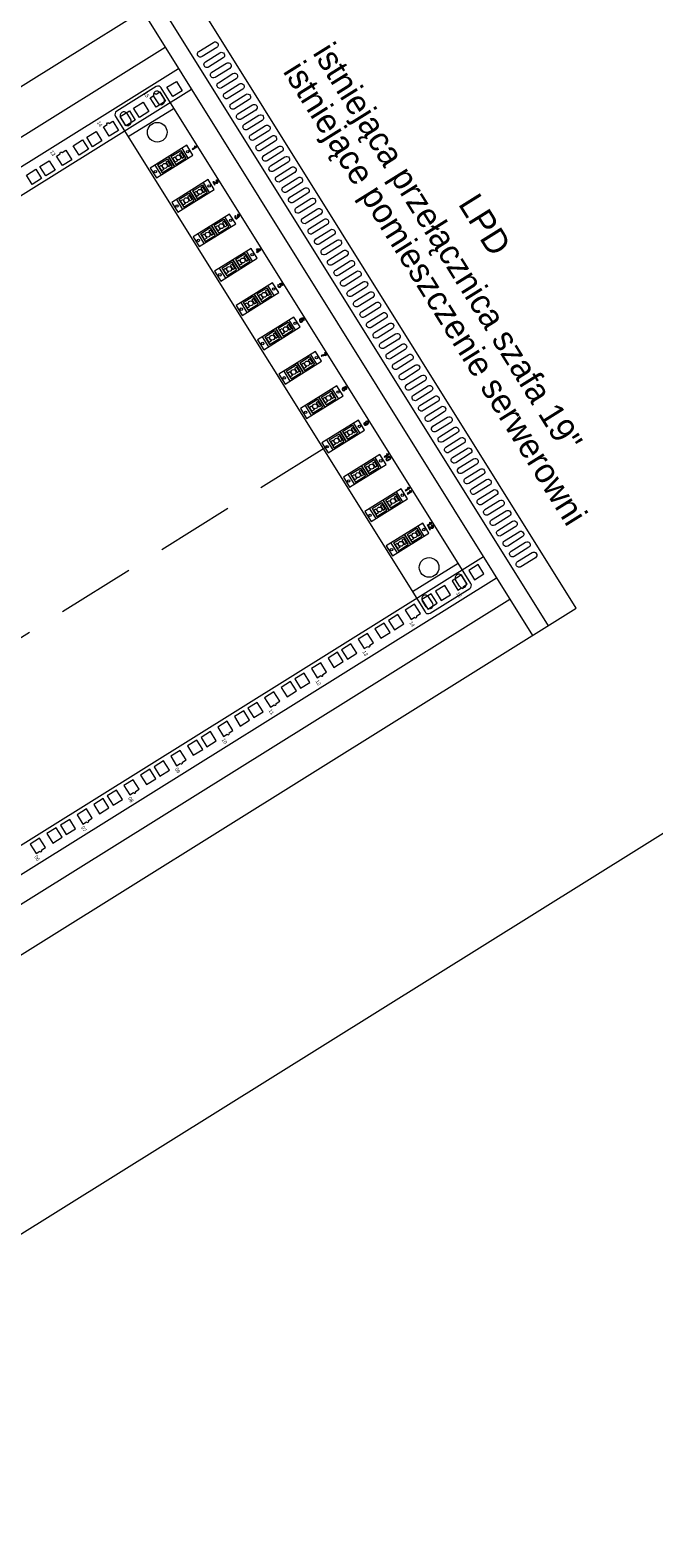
# Model space of a CAD drawing. Header units: metres. Extents: x 0 to 8443948, y 0 to 5887002.
# Tile 230 of 256: x 8443855 to 8443887, y 5886566 to 5886643. Entities that reach past the tile are written whole.
import ezdxf
from ezdxf.enums import TextEntityAlignment as Align

# ---------------------------------------------------------------- set-up
doc = ezdxf.new("R2010")
doc.units = ezdxf.units.M
doc.header["$MEASUREMENT"] = 0
doc.linetypes.add('DASHED', pattern=[19.05, 12.7, -6.35])
doc.layers.get('0').update_dxf_attribs({"color": 250, "linetype": 'CONTINUOUS', "lineweight": 5})
doc.layers.add('światłowód', color=7, linetype='DASHED', lineweight=30)
doc.styles.add('romans', font='romans.shx')
doc.styles.get("Standard").update_dxf_attribs({"font": 'Working1250', "width": 0.75})

# ---------------------------------------------------------------- blocks, each defined once
blk = doc.blocks.new('EMAH6515_widok')
for p, q in [((0, 743), (600, 743)), ((0, 728), (600, 728)), ((35, 48), (35, 728)), ((55.5, 48), (55.5, 728)), ((75.5, 728), (75.5, 48)), ((524.5, 728), (524.5, 48)), ((544.5, 48), (544.5, 728)), ((565, 48), (565, 728))]:
    blk.add_line(p, q)
for points in [[(0, 0), (600, 0), (600, 770), (0, 770)], [(72.5, 712), (63.5, 712), (63.5, 721), (72.5, 721)], [(527.5, 712), (536.5, 712), (536.5, 721), (527.5, 721)], [(72.5, 680), (63.5, 680), (63.5, 689), (72.5, 689)], [(527.5, 680), (536.5, 680), (536.5, 689), (527.5, 689)], [(72.5, 667), (63.5, 667), (63.5, 676), (72.5, 676)], [(527.5, 667), (536.5, 667), (536.5, 676), (527.5, 676)], [(72.5, 635), (63.5, 635), (63.5, 644), (72.5, 644)], [(527.5, 635), (536.5, 635), (536.5, 644), (527.5, 644)], [(72.5, 622), (63.5, 622), (63.5, 631), (72.5, 631)], [(527.5, 622), (536.5, 622), (536.5, 631), (527.5, 631)], [(72.5, 590), (63.5, 590), (63.5, 599), (72.5, 599)], [(527.5, 590), (536.5, 590), (536.5, 599), (527.5, 599)], [(72.5, 577), (63.5, 577), (63.5, 586), (72.5, 586)], [(527.5, 577), (536.5, 577), (536.5, 586), (527.5, 586)], [(527.5, 545), (536.5, 545), (536.5, 554), (527.5, 554)], [(527.5, 532), (536.5, 532), (536.5, 541), (527.5, 541)], [(527.5, 500), (536.5, 500), (536.5, 509), (527.5, 509)], [(527.5, 487), (536.5, 487), (536.5, 496), (527.5, 496)], [(527.5, 455), (536.5, 455), (536.5, 464), (527.5, 464)], [(527.5, 442), (536.5, 442), (536.5, 451), (527.5, 451)], [(527.5, 410), (536.5, 410), (536.5, 419), (527.5, 419)], [(527.5, 397), (536.5, 397), (536.5, 406), (527.5, 406)], [(527.5, 365), (536.5, 365), (536.5, 374), (527.5, 374)], [(527.5, 352), (536.5, 352), (536.5, 361), (527.5, 361)], [(527.5, 320), (536.5, 320), (536.5, 329), (527.5, 329)], [(527.5, 307), (536.5, 307), (536.5, 316), (527.5, 316)]]:
    blk.add_lwpolyline(points, close=True)
for points in [[(52.5, 763.5, -1), (57.5, 763.5), (57.5, 749.5, -1), (52.5, 749.5)], [(62.5, 763.5, -1), (67.5, 763.5), (67.5, 749.5, -1), (62.5, 749.5)], [(72.5, 763.5, -1), (77.5, 763.5), (77.5, 749.5, -1), (72.5, 749.5)], [(82.5, 763.5, -1), (87.5, 763.5), (87.5, 749.5, -1), (82.5, 749.5)], [(92.5, 763.5, -1), (97.5, 763.5), (97.5, 749.5, -1), (92.5, 749.5)], [(102.5, 763.5, -1), (107.5, 763.5), (107.5, 749.5, -1), (102.5, 749.5)], [(112.5, 763.5, -1), (117.5, 763.5), (117.5, 749.5, -1), (112.5, 749.5)], [(122.5, 763.5, -1), (127.5, 763.5), (127.5, 749.5, -1), (122.5, 749.5)], [(132.5, 763.5, -1), (137.5, 763.5), (137.5, 749.5, -1), (132.5, 749.5)], [(142.5, 763.5, -1), (147.5, 763.5), (147.5, 749.5, -1), (142.5, 749.5)], [(152.5, 763.5, -1), (157.5, 763.5), (157.5, 749.5, -1), (152.5, 749.5)], [(162.5, 763.5, -1), (167.5, 763.5), (167.5, 749.5, -1), (162.5, 749.5)], [(172.5, 763.5, -1), (177.5, 763.5), (177.5, 749.5, -1), (172.5, 749.5)], [(182.5, 763.5, -1), (187.5, 763.5), (187.5, 749.5, -1), (182.5, 749.5)], [(192.5, 763.5, -1), (197.5, 763.5), (197.5, 749.5, -1), (192.5, 749.5)], [(202.5, 763.5, -1), (207.5, 763.5), (207.5, 749.5, -1), (202.5, 749.5)], [(212.5, 763.5, -1), (217.5, 763.5), (217.5, 749.5, -1), (212.5, 749.5)], [(222.5, 763.5, -1), (227.5, 763.5), (227.5, 749.5, -1), (222.5, 749.5)], [(232.5, 763.5, -1), (237.5, 763.5), (237.5, 749.5, -1), (232.5, 749.5)], [(242.5, 763.5, -1), (247.5, 763.5), (247.5, 749.5, -1), (242.5, 749.5)], [(252.5, 763.5, -1), (257.5, 763.5), (257.5, 749.5, -1), (252.5, 749.5)], [(262.5, 763.5, -1), (267.5, 763.5), (267.5, 749.5, -1), (262.5, 749.5)], [(272.5, 763.5, -1), (277.5, 763.5), (277.5, 749.5, -1), (272.5, 749.5)], [(282.5, 763.5, -1), (287.5, 763.5), (287.5, 749.5, -1), (282.5, 749.5)], [(292.5, 763.5, -1), (297.5, 763.5), (297.5, 749.5, -1), (292.5, 749.5)], [(302.5, 763.5, -1), (307.5, 763.5), (307.5, 749.5, -1), (302.5, 749.5)], [(312.5, 763.5, -1), (317.5, 763.5), (317.5, 749.5, -1), (312.5, 749.5)], [(322.5, 763.5, -1), (327.5, 763.5), (327.5, 749.5, -1), (322.5, 749.5)], [(332.5, 763.5, -1), (337.5, 763.5), (337.5, 749.5, -1), (332.5, 749.5)], [(342.5, 763.5, -1), (347.5, 763.5), (347.5, 749.5, -1), (342.5, 749.5)], [(352.5, 763.5, -1), (357.5, 763.5), (357.5, 749.5, -1), (352.5, 749.5)], [(362.5, 763.5, -1), (367.5, 763.5), (367.5, 749.5, -1), (362.5, 749.5)], [(372.5, 763.5, -1), (377.5, 763.5), (377.5, 749.5, -1), (372.5, 749.5)], [(382.5, 763.5, -1), (387.5, 763.5), (387.5, 749.5, -1), (382.5, 749.5)], [(392.5, 763.5, -1), (397.5, 763.5), (397.5, 749.5, -1), (392.5, 749.5)], [(402.5, 763.5, -1), (407.5, 763.5), (407.5, 749.5, -1), (402.5, 749.5)], [(412.5, 763.5, -1), (417.5, 763.5), (417.5, 749.5, -1), (412.5, 749.5)], [(422.5, 763.5, -1), (427.5, 763.5), (427.5, 749.5, -1), (422.5, 749.5)], [(432.5, 763.5, -1), (437.5, 763.5), (437.5, 749.5, -1), (432.5, 749.5)], [(442.5, 763.5, -1), (447.5, 763.5), (447.5, 749.5, -1), (442.5, 749.5)], [(452.5, 763.5, -1), (457.5, 763.5), (457.5, 749.5, -1), (452.5, 749.5)], [(462.5, 763.5, -1), (467.5, 763.5), (467.5, 749.5, -1), (462.5, 749.5)], [(472.5, 763.5, -1), (477.5, 763.5), (477.5, 749.5, -1), (472.5, 749.5)], [(482.5, 763.5, -1), (487.5, 763.5), (487.5, 749.5, -1), (482.5, 749.5)], [(492.5, 763.5, -1), (497.5, 763.5), (497.5, 749.5, -1), (492.5, 749.5)], [(502.5, 763.5, -1), (507.5, 763.5), (507.5, 749.5, -1), (502.5, 749.5)], [(512.5, 763.5, -1), (517.5, 763.5), (517.5, 749.5, -1), (512.5, 749.5)], [(522.5, 763.5, -1), (527.5, 763.5), (527.5, 749.5, -1), (522.5, 749.5)], [(532.5, 763.5, -1), (537.5, 763.5), (537.5, 749.5, -1), (532.5, 749.5)], [(542.5, 763.5, -1), (547.5, 763.5), (547.5, 749.5, -1), (542.5, 749.5)], [(63.5, 701.5), (63.5, 705), (72.5, 705), (72.5, 696), (63.5, 696), (63.5, 699.5, -1)], [(536.5, 701.5), (536.5, 705), (527.5, 705), (527.5, 696), (536.5, 696), (536.5, 699.5, 1)], [(63.5, 656.5), (63.5, 660), (72.5, 660), (72.5, 651), (63.5, 651), (63.5, 654.5, -1)], [(536.5, 656.5), (536.5, 660), (527.5, 660), (527.5, 651), (536.5, 651), (536.5, 654.5, 1)], [(63.5, 611.5), (63.5, 615), (72.5, 615), (72.5, 606), (63.5, 606), (63.5, 609.5, -1)], [(536.5, 611.5), (536.5, 615), (527.5, 615), (527.5, 606), (536.5, 606), (536.5, 609.5, 1)], [(536.5, 566.5), (536.5, 570), (527.5, 570), (527.5, 561), (536.5, 561), (536.5, 564.5, 1)], [(536.5, 521.5), (536.5, 525), (527.5, 525), (527.5, 516), (536.5, 516), (536.5, 519.5, 1)], [(536.5, 476.5), (536.5, 480), (527.5, 480), (527.5, 471), (536.5, 471), (536.5, 474.5, 1)], [(536.5, 431.5), (536.5, 435), (527.5, 435), (527.5, 426), (536.5, 426), (536.5, 429.5, 1)], [(536.5, 386.5), (536.5, 390), (527.5, 390), (527.5, 381), (536.5, 381), (536.5, 384.5, 1)], [(536.5, 341.5), (536.5, 345), (527.5, 345), (527.5, 336), (536.5, 336), (536.5, 339.5, 1)], [(536.5, 296.5), (536.5, 300), (527.5, 300), (527.5, 291), (536.5, 291), (536.5, 294.5, 1)]]:
    blk.add_lwpolyline(points, format="xyb", close=True)
at = {"char_height": 3, "width": 5.162}
for s, insert, attachment_point in [('{\\fArial|b0|i0|c238|p34;15}', (62, 696.2), 3), ('{\\fArial|b0|i0|c238|p34;15}', (538, 696.2), 1), ('{\\fArial|b0|i0|c238|p34;14}', (62, 651.2), 3), ('{\\fArial|b0|i0|c238|p34;14}', (538, 651.2), 1), ('{\\fArial|b0|i0|c238|p34;13}', (62, 606.2), 3), ('{\\fArial|b0|i0|c238|p34;13}', (538, 606.2), 1), ('{\\fArial|b0|i0|c238|p34;12}', (538, 561.2), 1), ('{\\fArial|b0|i0|c238|p34;11}', (538, 516.2), 1), ('{\\fArial|b0|i0|c238|p34;10}', (538, 471.2), 1), ('{\\fArial|b0|i0|c238|p34;09}', (538, 426.2), 1), ('{\\fArial|b0|i0|c238|p34;08}', (538, 381.2), 1), ('{\\fArial|b0|i0|c238|p34;07}', (538, 336.2), 1), ('{\\fArial|b0|i0|c238|p34;06}', (538, 291.2), 1)]:
    blk.add_mtext(s, dxfattribs=dict(at, insert=insert, attachment_point=attachment_point))
blk = doc.blocks.new('VBBBDFG')
for p, q in [((116.1, 421), (116.1, 383)), ((595.1, 424), (119.1, 424)), ((122.1, 421), (128.1, 421)), ((138.6, 380), (138.6, 424)), ((274, 420.3), (274.5, 420.3)), ((575.6, 380), (575.6, 424)), ((592.1, 421), (586.1, 421)), ((598.1, 383), (598.1, 421)), ((122.1, 415), (128.1, 415)), ((179.3, 416.7), (169.8, 416.7)), ((169.8, 416.7), (169.8, 381.7)), ((179.3, 412.2), (169.8, 412.2)), ((170.8, 401), (170.8, 410.5)), ((170.8, 410.5), (178.3, 410.5)), ((178.3, 401), (178.3, 410.5)), ((178.3, 406.7), (179.3, 406.7)), ((179.3, 381.7), (179.3, 416.7)), ((212.3, 416.7), (202.8, 416.7)), ((202.8, 416.7), (202.8, 381.7)), ((212.3, 412.2), (202.8, 412.2)), ((203.8, 401), (203.8, 410.5)), ((203.8, 410.5), (211.3, 410.5)), ((211.3, 401), (211.3, 410.5)), ((211.3, 406.7), (212.3, 406.7)), ((212.3, 381.7), (212.3, 416.7)), ((245.3, 416.7), (235.8, 416.7)), ((235.8, 416.7), (235.8, 381.7)), ((245.3, 412.2), (235.8, 412.2)), ((236.8, 401), (236.8, 410.5)), ((236.8, 410.5), (244.3, 410.5)), ((244.3, 401), (244.3, 410.5)), ((244.3, 406.7), (245.3, 406.7)), ((245.3, 381.7), (245.3, 416.7)), ((278.3, 416.7), (268.8, 416.7)), ((268.8, 416.7), (268.8, 381.7)), ((278.3, 412.2), (268.8, 412.2)), ((269.8, 401), (269.8, 410.5)), ((269.8, 410.5), (277.3, 410.5)), ((277.3, 401), (277.3, 410.5)), ((277.3, 406.7), (278.3, 406.7)), ((278.3, 381.7), (278.3, 416.7)), ((311.3, 416.7), (301.8, 416.7)), ((301.8, 416.7), (301.8, 381.7)), ((311.3, 412.2), (301.8, 412.2)), ((302.8, 401), (302.8, 410.5)), ((302.8, 410.5), (310.3, 410.5)), ((310.3, 401), (310.3, 410.5)), ((310.3, 406.7), (311.3, 406.7)), ((311.3, 381.7), (311.3, 416.7)), ((344.3, 416.7), (334.8, 416.7)), ((334.8, 416.7), (334.8, 381.7)), ((344.3, 412.2), (334.8, 412.2)), ((335.8, 401), (335.8, 410.5)), ((335.8, 410.5), (343.3, 410.5)), ((343.3, 401), (343.3, 410.5)), ((343.3, 406.7), (344.3, 406.7)), ((344.3, 381.7), (344.3, 416.7)), ((377.3, 416.7), (367.8, 416.7)), ((367.8, 416.7), (367.8, 381.7)), ((377.3, 412.2), (367.8, 412.2)), ((368.8, 401), (368.8, 410.5)), ((368.8, 410.5), (376.3, 410.5)), ((376.3, 401), (376.3, 410.5)), ((376.3, 406.7), (377.3, 406.7)), ((377.3, 381.7), (377.3, 416.7)), ((410.3, 416.7), (400.8, 416.7)), ((400.8, 416.7), (400.8, 381.7)), ((410.3, 412.2), (400.8, 412.2)), ((401.8, 401), (401.8, 410.5)), ((401.8, 410.5), (409.3, 410.5)), ((409.3, 401), (409.3, 410.5)), ((409.3, 406.7), (410.3, 406.7)), ((410.3, 381.7), (410.3, 416.7)), ((476.3, 416.7), (466.8, 416.7)), ((466.8, 416.7), (466.8, 381.7)), ((476.3, 412.2), (466.8, 412.2)), ((467.8, 401), (467.8, 410.5)), ((467.8, 410.5), (475.3, 410.5)), ((475.3, 401), (475.3, 410.5)), ((475.3, 406.7), (476.3, 406.7)), ((476.3, 381.7), (476.3, 416.7)), ((509.3, 416.7), (499.8, 416.7)), ((499.8, 416.7), (499.8, 381.7)), ((509.3, 412.2), (499.8, 412.2)), ((500.8, 401), (500.8, 410.5)), ((500.8, 410.5), (508.3, 410.5)), ((508.3, 401), (508.3, 410.5)), ((508.3, 406.7), (509.3, 406.7)), ((509.3, 381.7), (509.3, 416.7)), ((542.3, 416.7), (532.8, 416.7)), ((532.8, 416.7), (532.8, 381.7)), ((542.3, 412.2), (532.8, 412.2)), ((533.8, 401), (533.8, 410.5)), ((533.8, 410.5), (541.3, 410.5)), ((541.3, 401), (541.3, 410.5)), ((541.3, 406.7), (542.3, 406.7)), ((542.3, 381.7), (542.3, 416.7)), ((592.1, 415), (586.1, 415)), ((169.8, 399.2), (179.3, 399.2)), ((179.3, 399.2), (169.8, 399.2)), ((170.8, 401), (178.3, 401)), ((170.8, 388), (170.8, 397.5)), ((170.8, 397.5), (178.3, 397.5)), ((178.3, 404.7), (179.3, 404.7)), ((178.3, 388), (178.3, 397.5)), ((178.3, 393.7), (179.3, 393.7)), ((202.8, 399.2), (212.3, 399.2)), ((212.3, 399.2), (202.8, 399.2)), ((203.8, 401), (211.3, 401)), ((203.8, 388), (203.8, 397.5)), ((203.8, 397.5), (211.3, 397.5)), ((211.3, 404.7), (212.3, 404.7)), ((211.3, 388), (211.3, 397.5)), ((211.3, 393.7), (212.3, 393.7)), ((235.8, 399.2), (245.3, 399.2)), ((245.3, 399.2), (235.8, 399.2)), ((236.8, 401), (244.3, 401)), ((236.8, 388), (236.8, 397.5)), ((236.8, 397.5), (244.3, 397.5)), ((244.3, 404.7), (245.3, 404.7)), ((244.3, 388), (244.3, 397.5)), ((244.3, 393.7), (245.3, 393.7)), ((268.8, 399.2), (278.3, 399.2)), ((278.3, 399.2), (268.8, 399.2)), ((269.8, 401), (277.3, 401)), ((269.8, 388), (269.8, 397.5)), ((269.8, 397.5), (277.3, 397.5)), ((277.3, 404.7), (278.3, 404.7)), ((277.3, 388), (277.3, 397.5)), ((277.3, 393.7), (278.3, 393.7)), ((301.8, 399.2), (311.3, 399.2)), ((311.3, 399.2), (301.8, 399.2)), ((302.8, 401), (310.3, 401)), ((302.8, 388), (302.8, 397.5)), ((302.8, 397.5), (310.3, 397.5)), ((310.3, 404.7), (311.3, 404.7)), ((310.3, 388), (310.3, 397.5)), ((310.3, 393.7), (311.3, 393.7)), ((334.8, 399.2), (344.3, 399.2)), ((344.3, 399.2), (334.8, 399.2)), ((335.8, 401), (343.3, 401)), ((335.8, 388), (335.8, 397.5)), ((335.8, 397.5), (343.3, 397.5)), ((343.3, 404.7), (344.3, 404.7)), ((343.3, 388), (343.3, 397.5)), ((343.3, 393.7), (344.3, 393.7)), ((367.8, 399.2), (377.3, 399.2)), ((377.3, 399.2), (367.8, 399.2)), ((368.8, 401), (376.3, 401)), ((368.8, 388), (368.8, 397.5)), ((368.8, 397.5), (376.3, 397.5)), ((376.3, 404.7), (377.3, 404.7)), ((376.3, 388), (376.3, 397.5)), ((376.3, 393.7), (377.3, 393.7)), ((400.8, 399.2), (410.3, 399.2)), ((410.3, 399.2), (400.8, 399.2)), ((401.8, 401), (409.3, 401)), ((401.8, 388), (401.8, 397.5)), ((401.8, 397.5), (409.3, 397.5)), ((409.3, 404.7), (410.3, 404.7)), ((409.3, 388), (409.3, 397.5)), ((409.3, 393.7), (410.3, 393.7)), ((466.8, 399.2), (476.3, 399.2)), ((476.3, 399.2), (466.8, 399.2)), ((467.8, 401), (475.3, 401)), ((467.8, 388), (467.8, 397.5)), ((467.8, 397.5), (475.3, 397.5)), ((475.3, 404.7), (476.3, 404.7)), ((475.3, 388), (475.3, 397.5)), ((475.3, 393.7), (476.3, 393.7)), ((499.8, 399.2), (509.3, 399.2)), ((509.3, 399.2), (499.8, 399.2)), ((500.8, 401), (508.3, 401)), ((500.8, 388), (500.8, 397.5)), ((500.8, 397.5), (508.3, 397.5)), ((508.3, 404.7), (509.3, 404.7)), ((508.3, 388), (508.3, 397.5)), ((508.3, 393.7), (509.3, 393.7)), ((532.8, 399.2), (542.3, 399.2)), ((542.3, 399.2), (532.8, 399.2)), ((533.8, 401), (541.3, 401)), ((533.8, 388), (533.8, 397.5)), ((533.8, 397.5), (541.3, 397.5)), ((541.3, 404.7), (542.3, 404.7)), ((541.3, 388), (541.3, 397.5)), ((541.3, 393.7), (542.3, 393.7)), ((122.1, 389), (128.1, 389)), ((122.1, 383), (128.1, 383)), ((169.8, 386.2), (179.3, 386.2)), ((169.8, 381.7), (179.3, 381.7)), ((170.8, 388), (178.3, 388)), ((178.3, 391.7), (179.3, 391.7)), ((202.8, 386.2), (212.3, 386.2)), ((202.8, 381.7), (212.3, 381.7)), ((203.8, 388), (211.3, 388)), ((211.3, 391.7), (212.3, 391.7)), ((235.8, 386.2), (245.3, 386.2)), ((235.8, 381.7), (245.3, 381.7)), ((236.8, 388), (244.3, 388)), ((244.3, 391.7), (245.3, 391.7)), ((268.8, 386.2), (278.3, 386.2)), ((268.8, 381.7), (278.3, 381.7)), ((269.8, 388), (277.3, 388)), ((277.3, 391.7), (278.3, 391.7)), ((301.8, 386.2), (311.3, 386.2)), ((301.8, 381.7), (311.3, 381.7)), ((302.8, 388), (310.3, 388)), ((310.3, 391.7), (311.3, 391.7)), ((334.8, 386.2), (344.3, 386.2)), ((334.8, 381.7), (344.3, 381.7)), ((335.8, 388), (343.3, 388)), ((343.3, 391.7), (344.3, 391.7)), ((367.8, 386.2), (377.3, 386.2)), ((367.8, 381.7), (377.3, 381.7)), ((368.8, 388), (376.3, 388)), ((376.3, 391.7), (377.3, 391.7)), ((400.8, 386.2), (410.3, 386.2)), ((400.8, 381.7), (410.3, 381.7)), ((401.8, 388), (409.3, 388)), ((409.3, 391.7), (410.3, 391.7)), ((466.8, 386.2), (476.3, 386.2)), ((466.8, 381.7), (476.3, 381.7)), ((467.8, 388), (475.3, 388)), ((475.3, 391.7), (476.3, 391.7)), ((499.8, 386.2), (509.3, 386.2)), ((499.8, 381.7), (509.3, 381.7)), ((500.8, 388), (508.3, 388)), ((508.3, 391.7), (509.3, 391.7)), ((532.8, 386.2), (542.3, 386.2)), ((532.8, 381.7), (542.3, 381.7)), ((533.8, 388), (541.3, 388)), ((541.3, 391.7), (542.3, 391.7)), ((592.1, 389), (586.1, 389)), ((592.1, 383), (586.1, 383)), ((119.1, 380), (595.1, 380))]:
    blk.add_line(p, q)
at = {"color": 7, "lineweight": 0}
for p, q in [((174.2, 422.1), (173.8, 421.9)), ((173.8, 421.9), (173.8, 421.4)), ((173.8, 421.4), (173.9, 421.4)), ((173.9, 421.4), (174.3, 421.6)), ((174.5, 422.3), (174.2, 422.1)), ((174.3, 421.6), (174.4, 421.7)), ((174.4, 421.7), (174.8, 422)), ((174.8, 422.7), (174.5, 422.3)), ((175, 422.9), (174.8, 422.7)), ((174.8, 422), (174.8, 418.8)), ((174.8, 418.8), (175.3, 418.8)), ((175.3, 422.9), (175, 422.9)), ((175.3, 418.8), (175.3, 422.9)), ((206.6, 419.2), (206.5, 418.8)), ((206.5, 418.8), (209.2, 418.8)), ((206.7, 422.2), (206.6, 421.7)), ((206.6, 421.7), (207.1, 421.6)), ((206.8, 419.6), (206.6, 419.2)), ((206.9, 422.5), (206.7, 422.2)), ((206.9, 419.7), (206.8, 419.6)), ((207, 422.6), (206.9, 422.5)), ((207.2, 420), (206.9, 419.7)), ((207.4, 422.8), (207, 422.6)), ((207.1, 421.9), (207.3, 422.2)), ((207.1, 421.6), (207.1, 421.9)), ((207.5, 420.3), (207.2, 420)), ((207.2, 419.3), (207.4, 419.6)), ((209.2, 419.3), (207.2, 419.3)), ((207.3, 422.2), (207.5, 422.3)), ((207.8, 422.9), (207.4, 422.8)), ((207.4, 419.6), (207.6, 419.7)), ((207.5, 422.3), (207.9, 422.4)), ((208, 420.7), (207.5, 420.3)), ((207.6, 419.7), (208, 420.1)), ((207.9, 422.9), (207.8, 422.9)), ((208.4, 422.8), (207.9, 422.9)), ((207.9, 422.4), (208.1, 422.4)), ((208.3, 421), (208, 420.7)), ((208, 420.1), (208.1, 420.2)), ((208.1, 422.4), (208.4, 422.3)), ((208.1, 420.2), (208.5, 420.5)), ((208.4, 421.2), (208.3, 421)), ((208.7, 422.6), (208.4, 422.8)), ((208.4, 422.3), (208.5, 422.2)), ((208.6, 421.6), (208.4, 421.2)), ((208.5, 422.2), (208.6, 421.7)), ((208.5, 420.5), (208.7, 420.8)), ((208.6, 421.7), (208.6, 421.6)), ((208.8, 422.5), (208.7, 422.6)), ((208.7, 420.8), (208.8, 420.9)), ((209.1, 422.2), (208.8, 422.5)), ((208.8, 420.9), (209.1, 421.3)), ((209.2, 421.7), (209.1, 422.2)), ((209.1, 421.3), (209.2, 421.7)), ((209.1, 421.3), (209.1, 421.3)), ((209.2, 421.7), (209.2, 421.7)), ((209.2, 418.8), (209.2, 419.3)), ((240, 420), (239.5, 419.9)), ((239.5, 419.9), (239.5, 419.8)), ((239.5, 419.8), (239.7, 419.4)), ((239.7, 422.3), (239.6, 421.8)), ((239.6, 421.8), (240.1, 421.7)), ((240, 422.6), (239.7, 422.3)), ((239.7, 419.4), (239.9, 419.1)), ((239.9, 419.1), (240, 419)), ((240.4, 422.8), (240, 422.6)), ((240, 422.6), (240, 422.6)), ((240.2, 419.5), (240, 420)), ((240, 419), (240.4, 418.8)), ((240.1, 421.9), (240.3, 422.3)), ((240.1, 421.7), (240.1, 421.9)), ((240.3, 419.4), (240.2, 419.5)), ((240.3, 422.3), (240.4, 422.3)), ((240.7, 419.2), (240.3, 419.4)), ((240.8, 422.9), (240.4, 422.8)), ((240.4, 422.3), (240.8, 422.4)), ((240.4, 418.8), (240.8, 418.8)), ((240.6, 421.2), (240.5, 420.7)), ((240.5, 420.7), (240.8, 420.8)), ((240.6, 421.2), (240.6, 421.2)), ((241.1, 421.2), (240.6, 421.2)), ((240.8, 419.2), (240.7, 419.2)), ((241.2, 422.8), (240.8, 422.9)), ((240.8, 422.4), (240.9, 422.4)), ((240.8, 420.8), (241, 420.8)), ((241.2, 419.3), (240.8, 419.2)), ((240.8, 418.8), (241, 418.8)), ((240.9, 422.4), (241.3, 422.3)), ((241, 420.8), (241.4, 420.6)), ((241, 418.8), (241.4, 418.9)), ((241.2, 421.3), (241.1, 421.2)), ((241.4, 422.7), (241.2, 422.8)), ((241.4, 421.7), (241.2, 421.3)), ((241.4, 419.4), (241.2, 419.3)), ((241.3, 422.3), (241.3, 422.2)), ((241.3, 422.2), (241.5, 421.8)), ((241.7, 422.4), (241.4, 422.7)), ((241.5, 421.8), (241.4, 421.7)), ((241.8, 420.8), (241.4, 421)), ((241.4, 421), (241.5, 421)), ((241.4, 420.6), (241.5, 420.4)), ((241.6, 419.8), (241.4, 419.4)), ((241.4, 418.9), (241.8, 419.1)), ((241.5, 421), (241.8, 421.3)), ((241.5, 420.4), (241.6, 420)), ((241.6, 420), (241.6, 419.8)), ((241.8, 422.3), (241.7, 422.4)), ((241.9, 421.9), (241.8, 422.3)), ((241.8, 421.4), (242, 421.8)), ((241.8, 421.3), (241.8, 421.4)), ((242, 420.7), (241.8, 420.8)), ((241.8, 419.1), (241.9, 419.2)), ((242, 421.8), (241.9, 421.9)), ((241.9, 419.2), (242.1, 419.6)), ((242.1, 420.3), (242, 420.7)), ((242.2, 420), (242.1, 420.3)), ((242.1, 419.6), (242.2, 420)), ((273.6, 422.9), (271.8, 420.3)), ((271.8, 420.3), (271.8, 419.8)), ((271.8, 419.8), (273.5, 419.8)), ((272.3, 420.3), (273.5, 422.1)), ((272.3, 420.3), (273.5, 420.3)), ((273.5, 422.1), (273.5, 420.3)), ((273.5, 419.8), (273.5, 418.9)), ((273.5, 418.9), (274, 418.9)), ((274, 422.9), (273.6, 422.9)), ((274, 420.3), (274, 422.9)), ((274, 418.9), (274, 419.8)), ((274, 419.8), (274.5, 419.8)), ((274.5, 419.8), (274.5, 420.3)), ((306, 419.9), (305.5, 419.9)), ((305.5, 419.9), (305.5, 419.9)), ((305.5, 419.9), (305.7, 419.4)), ((306, 422.8), (305.6, 420.8)), ((305.6, 420.8), (306.1, 420.7)), ((305.7, 419.4), (305.9, 419.1)), ((305.9, 419.1), (306, 419.1)), ((308, 422.8), (306, 422.8)), ((306.2, 419.5), (306, 419.9)), ((306, 419.1), (306.4, 418.9)), ((306.1, 420.7), (306.4, 421)), ((306.2, 421.3), (306.4, 422.3)), ((306.6, 421.5), (306.2, 421.3)), ((306.3, 419.4), (306.2, 419.5)), ((306.7, 419.2), (306.3, 419.4)), ((306.4, 422.3), (308, 422.3)), ((306.4, 421), (306.8, 421.1)), ((306.4, 418.9), (306.8, 418.8)), ((306.9, 421.5), (306.6, 421.5)), ((306.8, 419.2), (306.7, 419.2)), ((306.8, 421.1), (307.1, 421)), ((307.2, 419.3), (306.8, 419.2)), ((306.8, 418.8), (307.2, 418.8)), ((307.4, 421.4), (306.9, 421.5)), ((307.1, 421), (307.4, 420.8)), ((307.4, 419.5), (307.2, 419.3)), ((307.2, 418.8), (307.5, 419)), ((307.7, 421.2), (307.4, 421.4)), ((307.4, 420.8), (307.6, 420.6)), ((307.6, 419.8), (307.4, 419.5)), ((307.5, 419), (307.9, 419.3)), ((307.6, 420.6), (307.7, 420.2)), ((307.7, 420.2), (307.6, 419.8)), ((307.8, 421.1), (307.7, 421.2)), ((308.1, 420.8), (307.8, 421.1)), ((307.9, 419.4), (308.1, 419.8)), ((307.9, 419.3), (307.9, 419.4)), ((308, 422.3), (308, 422.8)), ((308.2, 420.4), (308.1, 420.8)), ((308.1, 419.8), (308.2, 420.2)), ((308.2, 420.2), (308.2, 420.4)), ((338.9, 421.3), (338.8, 420.7)), ((338.8, 420.7), (338.9, 420.4)), ((339, 421.7), (338.9, 421.3)), ((338.9, 420.4), (338.9, 419.9)), ((338.9, 419.9), (339, 419.5)), ((339.1, 422.1), (339, 421.7)), ((339, 419.5), (339.2, 419.2)), ((339.3, 422.4), (339.1, 422.1)), ((339.2, 419.2), (339.4, 419)), ((339.6, 422.7), (339.3, 422.4)), ((339.3, 421), (339.4, 421.5)), ((339.6, 421.2), (339.3, 420.9)), ((339.3, 420.9), (339.3, 421)), ((339.4, 421.5), (339.5, 421.8)), ((339.4, 420.4), (339.6, 420.8)), ((339.4, 420.1), (339.4, 420.4)), ((339.5, 419.7), (339.4, 420.1)), ((339.4, 419), (339.8, 418.8)), ((339.5, 421.8), (339.6, 422)), ((339.5, 419.6), (339.5, 419.7)), ((339.8, 419.3), (339.5, 419.6)), ((340, 422.8), (339.6, 422.7)), ((339.6, 422), (339.8, 422.3)), ((339.8, 421.3), (339.6, 421.2)), ((339.6, 420.8), (339.8, 420.9)), ((339.8, 422.3), (340.3, 422.4)), ((340.2, 421.4), (339.8, 421.3)), ((339.8, 420.9), (340.2, 421)), ((340.2, 419.2), (339.8, 419.3)), ((339.8, 419.3), (339.8, 419.3)), ((339.8, 418.8), (340.2, 418.8)), ((340.3, 422.9), (340, 422.8)), ((340.3, 421.4), (340.2, 421.4)), ((340.2, 421), (340.4, 421)), ((340.6, 419.3), (340.2, 419.2)), ((340.2, 418.8), (340.5, 418.8)), ((340.7, 422.8), (340.3, 422.9)), ((340.3, 422.4), (340.4, 422.4)), ((340.7, 421.3), (340.3, 421.4)), ((340.4, 422.4), (340.7, 422.2)), ((340.4, 421), (340.8, 420.8)), ((340.5, 418.8), (340.9, 418.9)), ((340.8, 419.4), (340.6, 419.3)), ((341.1, 422.6), (340.7, 422.8)), ((340.7, 422.2), (340.7, 422.2)), ((340.7, 422.2), (340.9, 421.8)), ((341.1, 421.1), (340.7, 421.3)), ((340.8, 420.8), (340.9, 420.6)), ((340.9, 419.8), (340.8, 419.4)), ((340.9, 421.8), (341.4, 421.9)), ((340.9, 420.6), (341, 420.1)), ((341, 420.1), (340.9, 419.8)), ((340.9, 418.9), (341.1, 419.1)), ((341.3, 422.3), (341.1, 422.6)), ((341.4, 420.7), (341.1, 421.1)), ((341.1, 421.1), (341.1, 421.1)), ((341.1, 419.1), (341.3, 419.4)), ((341.4, 421.9), (341.3, 422.3)), ((341.3, 419.4), (341.4, 419.7)), ((341.5, 420.3), (341.4, 420.7)), ((341.4, 419.7), (341.5, 420.1)), ((341.5, 420.1), (341.5, 420.3)), ((375.2, 422.8), (372.6, 422.8)), ((372.6, 422.8), (372.6, 422.3)), ((372.6, 422.3), (374.6, 422.3)), ((373.3, 419.7), (373.2, 419.2)), ((373.2, 419.2), (373.2, 418.9)), ((373.2, 418.9), (373.7, 418.9)), ((373.5, 420.4), (373.3, 420)), ((373.3, 420), (373.3, 419.7)), ((373.6, 420.8), (373.5, 420.4)), ((373.6, 420.8), (373.9, 421.3)), ((373.7, 419.5), (373.9, 420)), ((373.7, 419.1), (373.7, 419.5)), ((373.7, 418.9), (373.7, 419.1)), ((374.1, 421.7), (373.9, 421.3)), ((373.9, 420.1), (374, 420.5)), ((373.9, 420), (373.9, 420.1)), ((374, 420.5), (374.2, 420.9)), ((374.3, 422.1), (374.1, 421.7)), ((374.2, 420.9), (374.4, 421.3)), ((374.6, 422.3), (374.3, 422.1)), ((374.4, 421.3), (374.7, 421.7)), ((374.7, 421.7), (374.9, 422.1)), ((374.9, 422.1), (375.2, 422.4)), ((375.2, 422.4), (375.2, 422.8)), ((404.8, 420.4), (404.7, 420)), ((404.7, 420), (404.7, 419.9)), ((404.7, 419.9), (404.8, 419.5)), ((404.9, 420.6), (404.8, 420.4)), ((404.8, 419.5), (405.1, 419.1)), ((405, 422.3), (404.9, 421.8)), ((404.9, 421.8), (404.9, 421.7)), ((404.9, 421.7), (405, 421.3)), ((405.2, 420.9), (404.9, 420.6)), ((405.2, 422.6), (405, 422.3)), ((405, 421.3), (405.1, 421.2)), ((405.1, 421.2), (405.5, 421)), ((405.1, 419.1), (405.2, 419)), ((405.5, 422.8), (405.2, 422.6)), ((405.5, 421), (405.2, 420.9)), ((405.2, 420.2), (405.4, 420.6)), ((405.2, 420), (405.2, 420.2)), ((405.3, 419.6), (405.2, 420)), ((405.2, 419), (405.6, 418.8)), ((405.6, 419.3), (405.3, 419.6)), ((405.4, 421.9), (405.6, 422.3)), ((405.4, 421.8), (405.4, 421.9)), ((405.5, 421.4), (405.4, 421.8)), ((405.4, 420.6), (405.6, 420.7)), ((406, 422.9), (405.5, 422.8)), ((405.6, 421.4), (405.5, 421.4)), ((405.6, 422.3), (406, 422.4)), ((405.6, 422.3), (405.6, 422.3)), ((405.9, 421.2), (405.6, 421.4)), ((405.6, 420.7), (406, 420.8)), ((406, 419.2), (405.6, 419.3)), ((405.6, 418.8), (406, 418.8)), ((406, 421.2), (405.9, 421.2)), ((406, 422.9), (406, 422.9)), ((406.5, 422.8), (406, 422.9)), ((406, 422.4), (406.1, 422.4)), ((406.4, 421.3), (406, 421.2)), ((406, 420.8), (406.2, 420.8)), ((406.4, 419.3), (406, 419.2)), ((406, 418.8), (406.2, 418.8)), ((406.1, 422.4), (406.5, 422.3)), ((406.2, 420.8), (406.6, 420.6)), ((406.2, 418.8), (406.6, 418.9)), ((406.5, 421.4), (406.4, 421.3)), ((406.6, 419.4), (406.4, 419.3)), ((406.8, 422.6), (406.5, 422.8)), ((406.5, 422.3), (406.5, 422.2)), ((406.5, 422.2), (406.7, 421.8)), ((406.7, 421.8), (406.5, 421.4)), ((407, 420.8), (406.6, 421)), ((406.6, 421), (406.7, 421)), ((406.6, 420.6), (406.7, 420.4)), ((406.8, 419.8), (406.6, 419.4)), ((406.6, 418.9), (407, 419.1)), ((406.7, 421.8), (406.7, 421.8)), ((406.7, 421), (407, 421.3)), ((406.7, 420.4), (406.8, 420)), ((407.1, 422.2), (406.8, 422.6)), ((406.8, 422.6), (406.8, 422.6)), ((406.8, 420), (406.8, 419.8)), ((407, 421.3), (407.1, 421.4)), ((407.1, 420.6), (407, 420.8)), ((407, 419.2), (407.3, 419.5)), ((407, 419.1), (407, 419.2)), ((407.2, 421.8), (407.1, 422.2)), ((407.1, 421.4), (407.2, 421.8)), ((407.3, 420.2), (407.1, 420.6)), ((407.3, 420), (407.3, 420.2)), ((407.3, 419.5), (407.3, 420)), ((469.7, 422.1), (469.3, 421.9)), ((469.3, 421.9), (469.3, 421.4)), ((469.3, 421.4), (469.4, 421.4)), ((469.4, 421.4), (469.8, 421.6)), ((470, 422.3), (469.7, 422.1)), ((469.8, 421.6), (469.9, 421.7)), ((469.9, 421.7), (470.3, 422)), ((470.3, 422.7), (470, 422.3)), ((470.4, 422.9), (470.3, 422.7)), ((470.3, 422), (470.3, 418.8)), ((470.3, 418.8), (470.8, 418.8)), ((470.8, 422.9), (470.4, 422.9)), ((470.8, 418.8), (470.8, 422.9)), ((472.1, 421.7), (472, 421.3)), ((472, 421.3), (472, 420.8)), ((472, 420.8), (472, 420.3)), ((472, 420.3), (472.1, 419.9)), ((472.2, 422), (472.1, 421.7)), ((472.1, 419.9), (472.2, 419.5)), ((472.4, 422.4), (472.2, 422)), ((472.2, 419.5), (472.4, 419.2)), ((472.6, 422.6), (472.4, 422.4)), ((472.4, 419.2), (472.5, 419.1)), ((472.5, 421.4), (472.6, 421.9)), ((472.5, 420.9), (472.5, 421.4)), ((472.5, 420.8), (472.5, 420.9)), ((472.5, 420.2), (472.5, 420.8)), ((472.6, 419.8), (472.5, 420.2)), ((472.5, 419.1), (472.9, 418.8)), ((473, 422.8), (472.6, 422.6)), ((472.6, 421.9), (472.8, 422.2)), ((472.7, 419.5), (472.6, 419.8)), ((473.1, 419.2), (472.7, 419.5)), ((472.7, 419.5), (472.7, 419.5)), ((472.8, 422.2), (472.9, 422.3)), ((472.9, 422.3), (473.3, 422.4)), ((472.9, 418.8), (473.3, 418.8)), ((473.3, 422.9), (473, 422.8)), ((473.3, 419.2), (473.1, 419.2)), ((473.8, 422.8), (473.3, 422.9)), ((473.3, 422.4), (473.5, 422.4)), ((473.7, 419.3), (473.3, 419.2)), ((473.3, 418.8), (473.7, 418.8)), ((473.5, 422.4), (473.9, 422.1)), ((473.9, 419.5), (473.7, 419.3)), ((473.7, 418.8), (474, 419)), ((473.9, 422.7), (473.8, 422.8)), ((474.2, 422.4), (473.9, 422.7)), ((473.9, 422.1), (473.9, 422.1)), ((473.9, 422.1), (474, 421.8)), ((474, 419.8), (473.9, 419.5)), ((474, 421.8), (474.1, 421.4)), ((474.1, 420.2), (474, 419.8)), ((474, 419), (474.3, 419.3)), ((474.1, 421.4), (474.1, 420.8)), ((474.1, 420.8), (474.1, 420.8)), ((474.1, 420.8), (474.1, 420.2)), ((474.3, 422.3), (474.2, 422.4)), ((474.5, 422), (474.3, 422.3)), ((474.3, 419.3), (474.5, 419.7)), ((474.5, 421.8), (474.5, 422)), ((474.6, 421.4), (474.5, 421.8)), ((474.5, 419.9), (474.6, 420.3)), ((474.5, 419.7), (474.5, 419.9)), ((474.6, 420.9), (474.6, 421.4)), ((474.6, 420.8), (474.6, 420.9)), ((474.6, 420.3), (474.6, 420.8)), ((502, 422.1), (501.6, 421.9)), ((501.6, 421.9), (501.6, 421.4)), ((501.6, 421.4), (501.7, 421.4)), ((501.7, 421.4), (502.1, 421.6)), ((502.3, 422.3), (502, 422.1)), ((502.1, 421.6), (502.2, 421.7)), ((502.2, 421.7), (502.6, 422)), ((502.6, 422.7), (502.3, 422.3)), ((502.7, 422.9), (502.6, 422.7)), ((502.6, 422), (502.6, 418.8)), ((502.6, 418.8), (503.1, 418.8)), ((503.1, 422.9), (502.7, 422.9)), ((503.1, 418.8), (503.1, 422.9)), ((505.1, 422.1), (504.7, 421.9)), ((504.7, 421.9), (504.7, 421.4)), ((504.7, 421.4), (505.2, 421.6)), ((505.4, 422.3), (505.1, 422.1)), ((505.2, 421.6), (505.3, 421.7)), ((505.3, 421.7), (505.7, 422)), ((505.7, 422.7), (505.4, 422.3)), ((505.8, 422.9), (505.7, 422.7)), ((505.7, 422), (505.7, 418.8)), ((505.7, 418.8), (506.2, 418.8)), ((506.2, 422.9), (505.8, 422.9)), ((506.2, 418.8), (506.2, 422.9)), ((535.6, 422.1), (535.2, 421.9)), ((535.2, 421.9), (535.2, 421.4)), ((535.2, 421.4), (535.3, 421.4)), ((535.3, 421.4), (535.7, 421.6)), ((535.9, 422.3), (535.6, 422.1)), ((535.7, 421.6), (535.8, 421.7)), ((535.8, 421.7), (536.2, 422)), ((536.2, 422.7), (535.9, 422.3)), ((536.4, 422.9), (536.2, 422.7)), ((536.2, 422), (536.2, 418.8)), ((536.2, 418.8), (536.7, 418.8)), ((536.7, 422.9), (536.4, 422.9)), ((536.7, 418.8), (536.7, 422.9)), ((538.1, 419.6), (537.9, 419.2)), ((537.9, 419.2), (537.9, 418.8)), ((537.9, 418.8), (540.5, 418.8)), ((538.1, 422.2), (538, 421.7)), ((538, 421.7), (538.5, 421.6)), ((538.3, 422.5), (538.1, 422.2)), ((538.3, 419.7), (538.1, 419.6)), ((538.4, 422.6), (538.3, 422.5)), ((538.5, 420), (538.3, 419.7)), ((538.7, 422.8), (538.4, 422.6)), ((538.5, 421.9), (538.7, 422.2)), ((538.5, 421.6), (538.5, 421.9)), ((538.9, 420.3), (538.5, 420)), ((538.6, 419.3), (538.8, 419.6)), ((540.5, 419.3), (538.6, 419.3)), ((539.2, 422.9), (538.7, 422.8)), ((538.7, 422.2), (538.8, 422.3)), ((538.8, 422.3), (539.3, 422.4)), ((538.8, 419.6), (538.9, 419.7)), ((539.3, 420.7), (538.9, 420.3)), ((538.9, 419.7), (539.3, 420.1)), ((539.3, 422.9), (539.2, 422.9)), ((539.7, 422.8), (539.3, 422.9)), ((539.3, 422.4), (539.4, 422.4)), ((539.6, 421), (539.3, 420.7)), ((539.3, 420.1), (539.5, 420.2)), ((539.4, 422.4), (539.8, 422.3)), ((539.5, 420.2), (539.8, 420.5)), ((539.8, 421.2), (539.6, 421)), ((540.1, 422.6), (539.7, 422.8)), ((539.8, 422.3), (539.9, 422.2)), ((540, 421.6), (539.8, 421.2)), ((539.8, 420.5), (540.1, 420.8)), ((539.9, 422.2), (540, 421.7)), ((540, 421.7), (540, 421.6)), ((540.2, 422.5), (540.1, 422.6)), ((540.1, 420.8), (540.2, 420.9)), ((540.4, 422.2), (540.2, 422.5)), ((540.2, 420.9), (540.4, 421.3)), ((540.5, 421.7), (540.4, 422.2)), ((540.4, 421.3), (540.5, 421.7)), ((540.4, 421.3), (540.4, 421.3)), ((540.5, 421.7), (540.5, 421.7)), ((540.5, 418.8), (540.5, 419.3))]:
    blk.add_line(p, q, dxfattribs=at)
at = {"color": 1, "lineweight": 0}
for p, q in [((438.1, 422), (438, 421.5)), ((438, 421.5), (438.1, 421.3)), ((438.3, 422.3), (438.1, 422)), ((438.1, 421.3), (438.2, 420.9)), ((438.6, 419.8), (438.1, 419.8)), ((438.1, 419.8), (438.2, 419.4)), ((438.2, 420.9), (438.4, 420.6)), ((438.2, 419.4), (438.5, 419)), ((438.4, 422.5), (438.3, 422.3)), ((438.8, 422.7), (438.4, 422.5)), ((438.4, 420.6), (438.4, 420.5)), ((438.4, 420.5), (438.8, 420.3)), ((438.5, 421.5), (438.6, 421.8)), ((438.6, 421), (438.5, 421.5)), ((438.5, 419), (438.8, 418.8)), ((438.6, 421.8), (438.8, 422.2)), ((438.8, 420.9), (438.6, 421)), ((438.8, 419.4), (438.6, 419.8)), ((439.2, 422.9), (438.8, 422.7)), ((438.8, 422.2), (439, 422.3)), ((439.2, 420.6), (438.8, 420.9)), ((438.8, 420.3), (439.2, 420.2)), ((438.8, 419.3), (438.8, 419.4)), ((439.2, 419.2), (438.8, 419.3)), ((438.8, 418.8), (439.2, 418.8)), ((439, 422.3), (439.4, 422.4)), ((439.3, 422.9), (439.2, 422.9)), ((439.4, 420.6), (439.2, 420.6)), ((439.2, 420.2), (439.4, 420.2)), ((439.6, 419.3), (439.2, 419.2)), ((439.2, 419.2), (439.2, 419.2)), ((439.2, 418.8), (439.6, 418.8)), ((439.7, 422.8), (439.3, 422.9)), ((439.4, 422.4), (439.5, 422.4)), ((439.8, 420.8), (439.4, 420.6)), ((439.4, 420.2), (439.8, 420.3)), ((439.5, 422.4), (439.9, 422.2)), ((439.9, 419.6), (439.6, 419.3)), ((439.6, 418.8), (440, 419)), ((440, 422.6), (439.7, 422.8)), ((439.9, 420.9), (439.8, 420.8)), ((439.8, 420.3), (439.9, 420.4)), ((439.9, 422.2), (440.1, 422)), ((440.1, 421.2), (439.9, 420.9)), ((439.9, 420.4), (440.2, 420.7)), ((440.1, 420), (439.9, 419.6)), ((440.3, 422.3), (440, 422.6)), ((440, 419), (440.3, 419.3)), ((440.1, 422), (440.1, 421.5)), ((440.1, 421.5), (440.1, 421.2)), ((440.2, 420.5), (440.1, 420)), ((440.1, 420), (440.1, 420)), ((440.2, 420.5), (440.2, 420.7)), ((440.5, 422), (440.3, 422.3)), ((440.3, 419.3), (440.5, 419.7)), ((440.6, 421.7), (440.5, 422)), ((440.5, 419.7), (440.6, 420)), ((440.7, 421.2), (440.6, 421.7)), ((440.6, 420.4), (440.7, 420.9)), ((440.6, 420), (440.6, 420.4)), ((440.7, 420.9), (440.7, 421.2))]:
    blk.add_line(p, q, dxfattribs=at)
at = {"color": 1}
for p, q in [((443.3, 416.7), (433.8, 416.7)), ((433.8, 416.7), (433.8, 381.7)), ((443.3, 412.2), (433.8, 412.2)), ((434.8, 401), (434.8, 410.5)), ((434.8, 410.5), (442.3, 410.5)), ((442.3, 401), (442.3, 410.5)), ((442.3, 406.7), (443.3, 406.7)), ((443.3, 381.7), (443.3, 416.7)), ((433.8, 399.2), (443.3, 399.2)), ((443.3, 399.2), (433.8, 399.2)), ((434.8, 401), (442.3, 401)), ((434.8, 388), (434.8, 397.5)), ((434.8, 397.5), (442.3, 397.5)), ((442.3, 404.7), (443.3, 404.7)), ((442.3, 388), (442.3, 397.5)), ((442.3, 393.7), (443.3, 393.7)), ((433.8, 386.2), (443.3, 386.2)), ((433.8, 381.7), (443.3, 381.7)), ((434.8, 388), (442.3, 388)), ((442.3, 391.7), (443.3, 391.7))]:
    blk.add_line(p, q, dxfattribs=at)
at = {"linetype": 'DASHED', "ltscale": 5}
blk.add_line((438.6, 383.7), (438.6, -447.3), dxfattribs=at)
blk.add_lwpolyline([(-4905.5, -634.6), (-4905.5, 1591.7), (850.9, 1591.7), (850.9, -634.6), (-4905.5, -634.6)])
for points in [[(172.6, 408), (176.6, 408), (176.6, 410), (172.6, 410)], [(205.6, 408), (209.6, 408), (209.6, 410), (205.6, 410)], [(238.6, 408), (242.6, 408), (242.6, 410), (238.6, 410)], [(271.6, 408), (275.6, 408), (275.6, 410), (271.6, 410)], [(304.6, 408), (308.6, 408), (308.6, 410), (304.6, 410)], [(337.6, 408), (341.6, 408), (341.6, 410), (337.6, 410)], [(370.6, 408), (374.6, 408), (374.6, 410), (370.6, 410)], [(403.6, 408), (407.6, 408), (407.6, 410), (403.6, 410)], [(469.6, 408), (473.6, 408), (473.6, 410), (469.6, 410)], [(502.6, 408), (506.6, 408), (506.6, 410), (502.6, 410)], [(535.6, 408), (539.6, 408), (539.6, 410), (535.6, 410)], [(172.6, 403.5), (176.6, 403.5), (176.6, 401.5), (172.6, 401.5)], [(172.6, 395), (176.6, 395), (176.6, 397), (172.6, 397)], [(205.6, 403.5), (209.6, 403.5), (209.6, 401.5), (205.6, 401.5)], [(205.6, 395), (209.6, 395), (209.6, 397), (205.6, 397)], [(238.6, 403.5), (242.6, 403.5), (242.6, 401.5), (238.6, 401.5)], [(238.6, 395), (242.6, 395), (242.6, 397), (238.6, 397)], [(271.6, 403.5), (275.6, 403.5), (275.6, 401.5), (271.6, 401.5)], [(271.6, 395), (275.6, 395), (275.6, 397), (271.6, 397)], [(304.6, 403.5), (308.6, 403.5), (308.6, 401.5), (304.6, 401.5)], [(304.6, 395), (308.6, 395), (308.6, 397), (304.6, 397)], [(337.6, 403.5), (341.6, 403.5), (341.6, 401.5), (337.6, 401.5)], [(337.6, 395), (341.6, 395), (341.6, 397), (337.6, 397)], [(370.6, 403.5), (374.6, 403.5), (374.6, 401.5), (370.6, 401.5)], [(370.6, 395), (374.6, 395), (374.6, 397), (370.6, 397)], [(403.6, 403.5), (407.6, 403.5), (407.6, 401.5), (403.6, 401.5)], [(403.6, 395), (407.6, 395), (407.6, 397), (403.6, 397)], [(469.6, 403.5), (473.6, 403.5), (473.6, 401.5), (469.6, 401.5)], [(469.6, 395), (473.6, 395), (473.6, 397), (469.6, 397)], [(502.6, 403.5), (506.6, 403.5), (506.6, 401.5), (502.6, 401.5)], [(502.6, 395), (506.6, 395), (506.6, 397), (502.6, 397)], [(535.6, 403.5), (539.6, 403.5), (539.6, 401.5), (535.6, 401.5)], [(535.6, 395), (539.6, 395), (539.6, 397), (535.6, 397)], [(172.6, 390.5), (176.6, 390.5), (176.6, 388.5), (172.6, 388.5)], [(205.6, 390.5), (209.6, 390.5), (209.6, 388.5), (205.6, 388.5)], [(238.6, 390.5), (242.6, 390.5), (242.6, 388.5), (238.6, 388.5)], [(271.6, 390.5), (275.6, 390.5), (275.6, 388.5), (271.6, 388.5)], [(304.6, 390.5), (308.6, 390.5), (308.6, 388.5), (304.6, 388.5)], [(337.6, 390.5), (341.6, 390.5), (341.6, 388.5), (337.6, 388.5)], [(370.6, 390.5), (374.6, 390.5), (374.6, 388.5), (370.6, 388.5)], [(403.6, 390.5), (407.6, 390.5), (407.6, 388.5), (403.6, 388.5)], [(469.6, 390.5), (473.6, 390.5), (473.6, 388.5), (469.6, 388.5)], [(502.6, 390.5), (506.6, 390.5), (506.6, 388.5), (502.6, 388.5)], [(535.6, 390.5), (539.6, 390.5), (539.6, 388.5), (535.6, 388.5)]]:
    blk.add_lwpolyline(points, close=True)
at = {"color": 1}
for points in [[(436.6, 408), (440.6, 408), (440.6, 410), (436.6, 410)], [(436.6, 403.5), (440.6, 403.5), (440.6, 401.5), (436.6, 401.5)], [(436.6, 395), (440.6, 395), (440.6, 397), (436.6, 397)], [(436.6, 390.5), (440.6, 390.5), (440.6, 388.5), (436.6, 388.5)]]:
    blk.add_lwpolyline(points, close=True, dxfattribs=at)
for centre, radius in [((148.1, 402), 8), ((174.6, 405.7), 2), ((174.6, 414.7), 1), ((207.6, 405.7), 2), ((207.6, 414.7), 1), ((240.6, 405.7), 2), ((240.6, 414.7), 1), ((273.6, 405.7), 2), ((273.6, 414.7), 1), ((306.6, 405.7), 2), ((306.6, 414.7), 1), ((339.6, 405.7), 2), ((339.6, 414.7), 1), ((372.6, 405.7), 2), ((372.6, 414.7), 1), ((405.6, 405.7), 2), ((405.6, 414.7), 1), ((471.6, 405.7), 2), ((471.6, 414.7), 1), ((504.6, 405.7), 2), ((504.6, 414.7), 1), ((537.6, 405.7), 2), ((537.6, 414.7), 1), ((566.1, 402), 8), ((174.6, 392.7), 2), ((207.6, 392.7), 2), ((240.6, 392.7), 2), ((273.6, 392.7), 2), ((306.6, 392.7), 2), ((339.6, 392.7), 2), ((372.6, 392.7), 2), ((405.6, 392.7), 2), ((471.6, 392.7), 2), ((504.6, 392.7), 2), ((537.6, 392.7), 2), ((174.6, 383.7), 1), ((207.6, 383.7), 1), ((240.6, 383.7), 1), ((273.6, 383.7), 1), ((306.6, 383.7), 1), ((339.6, 383.7), 1), ((372.6, 383.7), 1), ((405.6, 383.7), 1), ((471.6, 383.7), 1), ((504.6, 383.7), 1), ((537.6, 383.7), 1)]:
    blk.add_circle(centre, radius)
for centre, radius in [((438.6, 405.7), 2), ((438.6, 414.7), 1), ((438.6, 392.7), 2), ((438.6, 383.7), 1)]:
    blk.add_circle(centre, radius, dxfattribs=at)
for centre, start, end in [((119.1, 421), 90, 180), ((122.1, 418), 90, 270), ((128.1, 418), 270, 90), ((586.1, 418), 90, 270), ((592.1, 418), 270, 90), ((595.1, 421), 0, 90), ((119.1, 383), 180, 270), ((122.1, 386), 90, 270), ((128.1, 386), 270, 90), ((586.1, 386), 90, 270), ((592.1, 386), 270, 90), ((595.1, 383), 270, 0)]:
    blk.add_arc(centre, 3, start, end)
blk.add_blockref('EMAH6515_widok', (57.7, -283.9))
at = {"linetype": 'Continuous'}
for s, p in [('LPD', (327.2, 578.5)), ('istniejąca przełącznica szafa 19"', (160, 543.2)), ('istniejące pomieszczenie serwerowni', (160, 514.7))]:
    blk.add_text(s, height=20, dxfattribs=at).set_placement(p)
at = {"layer": 'światłowód', "linetype": 'Continuous', "lineweight": 30, "ltscale": 2, "style": 'romans'}
for tag, height, p in [('10', 13.4, (-4191.3, 965.3)), ('Z', 13.4, (-3196.3, 943.8)), ('S20', 13.4, (-4160.8, 916.8)), ('Z', 13.4, (-3196.3, 889.8)), ('10', 13.4, (-3575.6, 875.1)), ('S21', 13.4, (-3575.6, 837.2)), ('SŁUP19', 13.4, (-3342.8, 837.2)), ('10', 13.4, (-4427.4, 702.7)), ('S17', 13.4, (-4440.4, 655.6)), ('10', 13.4, (-4427.4, 548.4)), ('S17', 13.4, (-4440.4, 455.2)), ('10', 13.4, (-3954.1, 319.2)), ('10', 13.4, (-3888.3, 319.2)), ('10', 13.4, (-3822.5, 319.2)), ('S1', 13.4, (-3988, 270.7)), ('10', 12, (-4164.9, -218.2)), ('Z', 12, (-4164.9, -265.3)), ('10', 13.4, (-3193.6, -277.9)), ('S13', 13.4, (-3163.1, -326.4))]:
    blk.add_attdef(tag, text='', height=height, dxfattribs=at).set_placement(p, align=Align.CENTER)
for p in [(-4395.9, 757.1), (-4395.9, 472.1)]:
    blk.add_attdef('10', text='', height=13.4, rotation=90, dxfattribs=at).set_placement(p, align=Align.CENTER)
blk = doc.blocks.new('122233221')
blk.add_blockref('VBBBDFG', (0, 0))

msp = doc.modelspace()

# ---------------------------------------------------------------- block references
at = {"xscale": 0.06288304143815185, "yscale": 0.06288304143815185, "zscale": 0.06288304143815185, "rotation": 301.977755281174}
msp.add_blockref('122233221', (8443834.8, 5886632.117), dxfattribs=at)

doc.saveas('drawing.dxf')
